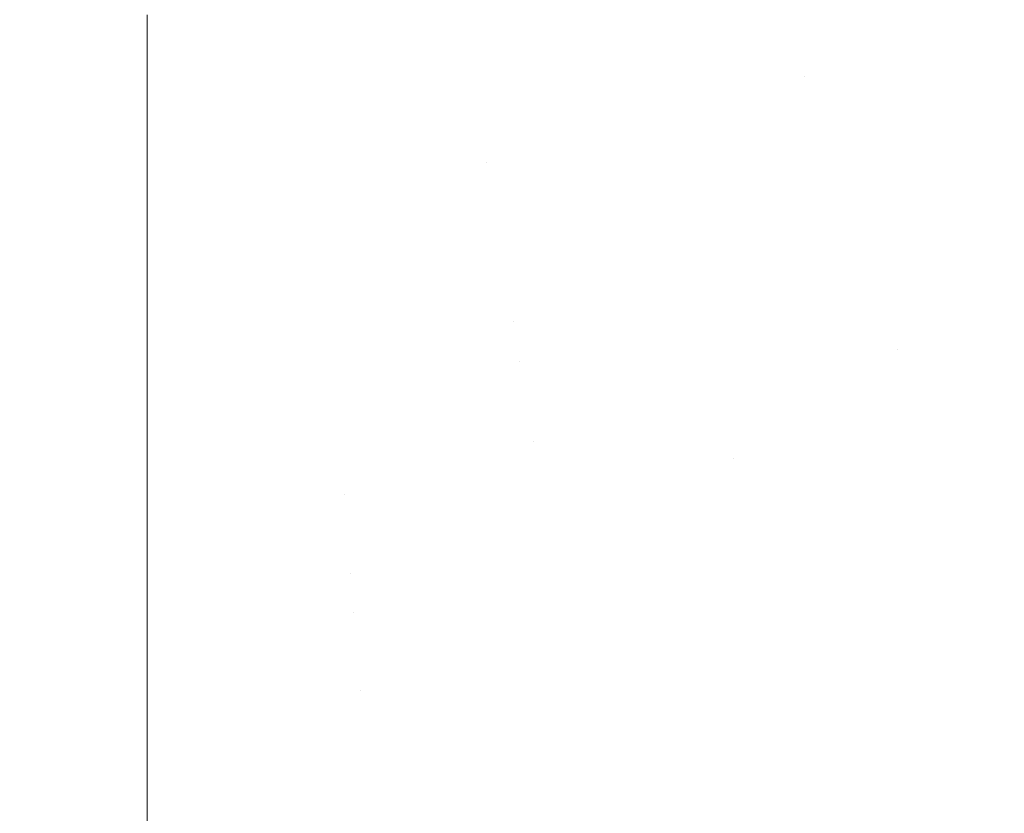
# Model space of a CAD drawing. Header units: centimetres. Extents: x -35.1 to 36.2, y 3.4 to 5.2.
# Tile 220 of 256: x 11.9935 to 12.0506, y 3.7452 to 3.7912. Entities that reach past the tile are written whole.
import ezdxf

# ---------------------------------------------------------------- set-up
doc = ezdxf.new("R2010")
doc.units = ezdxf.units.CM
doc.header["$LTSCALE"] = 2.54
doc.layers.add('Lucido design-1', color=7, linetype='Continuous')

# ---------------------------------------------------------------- blocks, each defined once
blk = doc.blocks.new('Gruppo-4-1')
at = {"color": 7, "linetype": 'Continuous', "lineweight": 9}
blk.add_3dface([(-34.952766, 5.100212, -1872.215514), (-34.952766, 3.500212, -1872.215514), (36.079692, 3.500212, -1872.215514), (36.079692, 5.100212, -1872.215514)], dxfattribs=at)
for points, invisible_edges in [([(12.070939, 3.802031, -1872.616151), (12.072386, 3.800004, -1872.616439), (12.038289, 3.790137, -1872.616439), (12.037532, 3.792364, -1872.616151)], 15), ([(12.039049, 3.787899, -1872.616783), (12.038289, 3.790137, -1872.616439), (12.072386, 3.800004, -1872.616439), (12.073839, 3.797966, -1872.616783)], 15), ([(12.039049, 3.787899, -1872.616783), (12.073839, 3.797966, -1872.616783), (12.058171, 3.790044, -1872.617183)], 11), ([(12.000892, 3.787159, -1872.61637), (12.000892, 3.791496, -1872.615895), (12.036779, 3.79458, -1872.615919)], 10), ([(12.036779, 3.79458, -1872.615919), (12.037532, 3.792364, -1872.616151), (12.000892, 3.787159, -1872.61637)], 11), ([(12.037532, 3.792364, -1872.616151), (12.038289, 3.790137, -1872.616439), (12.000892, 3.787159, -1872.61637)], 11), ([(12.000892, 3.787159, -1872.61637), (-10.873967, 3.787159, -1872.61637), (-10.873967, 3.791496, -1872.615895), (12.000892, 3.791496, -1872.615895)], 5), ([(12.000892, 3.784337, -1872.616804), (12.000892, 3.787159, -1872.61637), (12.038289, 3.790137, -1872.616439), (12.039049, 3.787899, -1872.616783)], 14), ([(12.058171, 3.790044, -1872.617183), (12.039812, 3.785653, -1872.617183), (12.039049, 3.787899, -1872.616783)], 11), ([(12.040578, 3.783399, -1872.617642), (12.039812, 3.785653, -1872.617183), (12.058171, 3.790044, -1872.617183), (12.059297, 3.787877, -1872.617642)], 15), ([(12.000892, 3.784337, -1872.616804), (12.039049, 3.787899, -1872.616783), (12.020579, 3.782936, -1872.617183)], 11), ([(12.039049, 3.787899, -1872.616783), (12.039812, 3.785653, -1872.617183), (12.020579, 3.782936, -1872.617183)], 11), ([(12.059297, 3.787877, -1872.617642), (12.060426, 3.785706, -1872.61816), (12.041345, 3.781142, -1872.61816), (12.040578, 3.783399, -1872.617642)], 15), ([(-10.873967, 3.784337, -1872.616804), (-10.873967, 3.787159, -1872.61637), (12.000892, 3.787159, -1872.61637), (12.000892, 3.784337, -1872.616804)], 10), ([(12.042113, 3.778881, -1872.618737), (12.041345, 3.781142, -1872.61816), (12.060426, 3.785706, -1872.61816), (12.061556, 3.783532, -1872.618737)], 15), ([(12.020967, 3.780629, -1872.617642), (12.020579, 3.782936, -1872.617183), (12.039812, 3.785653, -1872.617183), (12.040578, 3.783399, -1872.617642)], 15), ([(12.000892, 3.784337, -1872.616804), (12.000892, 3.782847, -1872.617033), (-10.873967, 3.782847, -1872.617033), (-10.873967, 3.784337, -1872.616804)], 10), ([(12.020579, 3.782936, -1872.617183), (12.000892, 3.782847, -1872.617033), (12.000892, 3.784337, -1872.616804)], 9), ([(12.040578, 3.783399, -1872.617642), (12.041345, 3.781142, -1872.61816), (12.021355, 3.778318, -1872.61816), (12.020967, 3.780629, -1872.617642)], 15), ([(12.061556, 3.783532, -1872.618737), (12.062687, 3.781358, -1872.619374), (12.042881, 3.77662, -1872.619374), (12.042113, 3.778881, -1872.618737)], 15), ([(-10.873967, 3.782019, -1872.617198), (-10.873967, 3.782847, -1872.617033), (12.000892, 3.782847, -1872.617033), (12.000892, 3.782019, -1872.617198)], 10), ([(12.020579, 3.782936, -1872.617183), (12.000892, 3.782019, -1872.617198), (12.000892, 3.782847, -1872.617033)], 9), ([(12.000892, 3.778568, -1872.617884), (12.000892, 3.782019, -1872.617198), (12.020579, 3.782936, -1872.617183), (12.020967, 3.780629, -1872.617642)], 14), ([(12.000892, 3.782019, -1872.617198), (12.000892, 3.778568, -1872.617884), (-10.873967, 3.778568, -1872.617884), (-10.873967, 3.782019, -1872.617198)], 10), ([(12.021743, 3.776003, -1872.618737), (12.021355, 3.778318, -1872.61816), (12.041345, 3.781142, -1872.61816), (12.042113, 3.778881, -1872.618737)], 15), ([(12.043649, 3.77436, -1872.620072), (12.042881, 3.77662, -1872.619374), (12.062687, 3.781358, -1872.619374), (12.063817, 3.779185, -1872.620072)], 15), ([(12.020967, 3.780629, -1872.617642), (12.021355, 3.778318, -1872.61816), (12.000892, 3.778568, -1872.617884)], 11), ([(12.042113, 3.778881, -1872.618737), (12.042881, 3.77662, -1872.619374), (12.022132, 3.773689, -1872.619374), (12.021743, 3.776003, -1872.618737)], 15), ([(12.063817, 3.779185, -1872.620072), (12.064945, 3.777015, -1872.620832), (12.044415, 3.772104, -1872.620832), (12.043649, 3.77436, -1872.620072)], 15), ([(12.000892, 3.77433, -1872.618921), (-10.873967, 3.77433, -1872.618921), (-10.873967, 3.778568, -1872.617884), (12.000892, 3.778568, -1872.617884)], 5), ([(12.000892, 3.77433, -1872.618921), (12.000892, 3.778568, -1872.617884), (12.021355, 3.778318, -1872.61816), (12.021743, 3.776003, -1872.618737)], 14), ([(12.02252, 3.771375, -1872.620072), (12.022132, 3.773689, -1872.619374), (12.042881, 3.77662, -1872.619374), (12.043649, 3.77436, -1872.620072)], 15), ([(12.044415, 3.772104, -1872.620832), (12.064945, 3.777015, -1872.620832), (12.055776, 3.772126, -1872.621652)], 11), ([(12.021743, 3.776003, -1872.618737), (12.022132, 3.773689, -1872.619374), (12.000892, 3.77433, -1872.618921)], 11), ([(12.000892, 3.770141, -1872.620142), (-10.873967, 3.770141, -1872.620142), (-10.873967, 3.77433, -1872.618921), (12.000892, 3.77433, -1872.618921)], 5), ([(12.000892, 3.770141, -1872.620142), (12.000892, 3.77433, -1872.618921), (12.022132, 3.773689, -1872.619374)], 10), ([(12.043649, 3.77436, -1872.620072), (12.044415, 3.772104, -1872.620832), (12.022908, 3.769066, -1872.620832), (12.02252, 3.771375, -1872.620072)], 15), ([(12.022132, 3.773689, -1872.619374), (12.02252, 3.771375, -1872.620072), (12.000892, 3.770141, -1872.620142)], 11), ([(12.023294, 3.766762, -1872.621652), (12.022908, 3.769066, -1872.620832), (12.044415, 3.772104, -1872.620832), (12.04518, 3.769854, -1872.621652)], 15), ([(12.055776, 3.772126, -1872.621652), (12.04518, 3.769854, -1872.621652), (12.044415, 3.772104, -1872.620832)], 11), ([(12.05672, 3.769923, -1872.622535), (12.045941, 3.767612, -1872.622535), (12.04518, 3.769854, -1872.621652), (12.055776, 3.772126, -1872.621652)], 15), ([(12.000892, 3.76601, -1872.621545), (12.000892, 3.770141, -1872.620142), (12.02252, 3.771375, -1872.620072)], 10), ([(12.02252, 3.771375, -1872.620072), (12.022908, 3.769066, -1872.620832), (12.000892, 3.76601, -1872.621545)], 11), ([(12.000892, 3.76601, -1872.621545), (-10.873967, 3.76601, -1872.621545), (-10.873967, 3.770141, -1872.620142), (12.000892, 3.770141, -1872.620142)], 5), ([(12.023294, 3.766762, -1872.621652), (12.04518, 3.769854, -1872.621652), (12.034908, 3.765786, -1872.622535)], 11), ([(12.04518, 3.769854, -1872.621652), (12.045941, 3.767612, -1872.622535), (12.034908, 3.765786, -1872.622535)], 11), ([(12.05766, 3.767731, -1872.62348), (12.046699, 3.765381, -1872.62348), (12.045941, 3.767612, -1872.622535), (12.05672, 3.769923, -1872.622535)], 15), ([(12.000892, 3.765718, -1872.621658), (12.000892, 3.76601, -1872.621545), (12.022908, 3.769066, -1872.620832), (12.023294, 3.766762, -1872.621652)], 14), ([(12.034908, 3.765786, -1872.622535), (12.045941, 3.767612, -1872.622535), (12.046699, 3.765381, -1872.62348), (12.03548, 3.763524, -1872.62348)], 15), ([(12.058594, 3.765551, -1872.624487), (12.047453, 3.763162, -1872.624487), (12.046699, 3.765381, -1872.62348), (12.05766, 3.767731, -1872.62348)], 15), ([(12.000892, 3.765718, -1872.621658), (12.023294, 3.766762, -1872.621652), (12.012319, 3.763669, -1872.622535)], 11), ([(12.023294, 3.766762, -1872.621652), (12.02368, 3.764467, -1872.622535), (12.012319, 3.763669, -1872.622535)], 11), ([(12.034908, 3.765786, -1872.622535), (12.02368, 3.764467, -1872.622535), (12.023294, 3.766762, -1872.621652)], 11), ([(-10.873967, 3.765718, -1872.621658), (-10.873967, 3.76601, -1872.621545), (12.000892, 3.76601, -1872.621545), (12.000892, 3.765718, -1872.621658)], 10), ([(12.000892, 3.765718, -1872.621658), (12.000892, 3.76341, -1872.622556), (-10.873967, 3.76341, -1872.622556), (-10.873967, 3.765718, -1872.621658)], 10), ([(12.012319, 3.763669, -1872.622535), (12.000892, 3.76341, -1872.622556), (12.000892, 3.765718, -1872.621658)], 9), ([(12.03548, 3.763524, -1872.62348), (12.024063, 3.762183, -1872.62348), (12.02368, 3.764467, -1872.622535), (12.034908, 3.765786, -1872.622535)], 15), ([(12.03548, 3.763524, -1872.62348), (12.046699, 3.765381, -1872.62348), (12.047453, 3.763162, -1872.624487), (12.03605, 3.761275, -1872.624487)], 15), ([(12.059522, 3.763386, -1872.625555), (12.048202, 3.760959, -1872.625555), (12.047453, 3.763162, -1872.624487), (12.058594, 3.765551, -1872.624487)], 15), ([(12.012319, 3.763669, -1872.622535), (12.02368, 3.764467, -1872.622535), (12.024063, 3.762183, -1872.62348), (12.012512, 3.761372, -1872.62348)], 15), ([(12.000892, 3.76341, -1872.622556), (12.000892, 3.761944, -1872.623126), (-10.873967, 3.761944, -1872.623126), (-10.873967, 3.76341, -1872.622556)], 10), ([(12.012319, 3.763669, -1872.622535), (12.012512, 3.761372, -1872.62348), (12.000892, 3.761944, -1872.623126)], 11), ([(12.000892, 3.761944, -1872.623126), (12.000892, 3.76341, -1872.622556), (12.012319, 3.763669, -1872.622535)], 10), ([(12.03605, 3.761275, -1872.624487), (12.024444, 3.759912, -1872.624487), (12.024063, 3.762183, -1872.62348), (12.03548, 3.763524, -1872.62348)], 15), ([(12.060442, 3.761238, -1872.626686), (12.048944, 3.758773, -1872.626686), (12.048202, 3.760959, -1872.625555), (12.059522, 3.763386, -1872.625555)], 15), ([(12.03605, 3.761275, -1872.624487), (12.047453, 3.763162, -1872.624487), (12.048202, 3.760959, -1872.625555), (12.036615, 3.759041, -1872.625555)], 15), ([(12.000892, 3.75795, -1872.624883), (-10.873967, 3.75795, -1872.624883), (-10.873967, 3.761944, -1872.623126), (12.000892, 3.761944, -1872.623126)], 5), ([(12.012703, 3.759087, -1872.624487), (12.000892, 3.75795, -1872.624883), (12.000892, 3.761944, -1872.623126), (12.012512, 3.761372, -1872.62348)], 13), ([(12.012512, 3.761372, -1872.62348), (12.024063, 3.762183, -1872.62348), (12.024444, 3.759912, -1872.624487), (12.012703, 3.759087, -1872.624487)], 15), ([(12.036615, 3.759041, -1872.625555), (12.024823, 3.757656, -1872.625555), (12.024444, 3.759912, -1872.624487), (12.03605, 3.761275, -1872.624487)], 15), ([(12.04968, 3.756607, -1872.627877), (12.048944, 3.758773, -1872.626686), (12.060442, 3.761238, -1872.626686), (12.061354, 3.75911, -1872.627877)], 15), ([(12.036615, 3.759041, -1872.625555), (12.048202, 3.760959, -1872.625555), (12.048944, 3.758773, -1872.626686), (12.037176, 3.756825, -1872.626686)], 15), ([(12.012703, 3.759087, -1872.624487), (12.024444, 3.759912, -1872.624487), (12.024823, 3.757656, -1872.625555), (12.012893, 3.756818, -1872.625555)], 15), ([(12.012893, 3.756818, -1872.625555), (12.000892, 3.75795, -1872.624883), (12.012703, 3.759087, -1872.624487)], 11), ([(12.037176, 3.756825, -1872.626686), (12.025199, 3.755418, -1872.626686), (12.024823, 3.757656, -1872.625555), (12.036615, 3.759041, -1872.625555)], 15), ([(12.061354, 3.75911, -1872.627877), (12.062257, 3.757004, -1872.62913), (12.050408, 3.754463, -1872.62913), (12.04968, 3.756607, -1872.627877)], 15), ([(12.037731, 3.75463, -1872.627877), (12.037176, 3.756825, -1872.626686), (12.048944, 3.758773, -1872.626686), (12.04968, 3.756607, -1872.627877)], 15), ([(12.000892, 3.754037, -1872.626813), (-10.873967, 3.754037, -1872.626813), (-10.873967, 3.75795, -1872.624883), (12.000892, 3.75795, -1872.624883)], 5), ([(12.000892, 3.754037, -1872.626813), (12.000892, 3.75795, -1872.624883), (12.012893, 3.756818, -1872.625555)], 10), ([(12.012893, 3.756818, -1872.625555), (12.024823, 3.757656, -1872.625555), (12.025199, 3.755418, -1872.626686), (12.013081, 3.754567, -1872.626686)], 15), ([(12.012893, 3.756818, -1872.625555), (12.013081, 3.754567, -1872.626686), (12.000892, 3.754037, -1872.626813)], 11), ([(12.025571, 3.753201, -1872.627877), (12.025199, 3.755418, -1872.626686), (12.037176, 3.756825, -1872.626686), (12.037731, 3.75463, -1872.627877)], 15), ([(12.04968, 3.756607, -1872.627877), (12.050408, 3.754463, -1872.62913), (12.038281, 3.752456, -1872.62913), (12.037731, 3.75463, -1872.627877)], 15), ([(12.051128, 3.752344, -1872.630442), (12.050408, 3.754463, -1872.62913), (12.062257, 3.757004, -1872.62913), (12.063149, 3.754921, -1872.630442)], 15), ([(12.013268, 3.752337, -1872.627877), (12.013081, 3.754567, -1872.626686), (12.025199, 3.755418, -1872.626686), (12.025571, 3.753201, -1872.627877)], 15), ([(12.000892, 3.754037, -1872.626813), (12.013081, 3.754567, -1872.626686), (12.013268, 3.752337, -1872.627877)], 11), ([(12.037731, 3.75463, -1872.627877), (12.038281, 3.752456, -1872.62913), (12.025939, 3.751006, -1872.62913), (12.025571, 3.753201, -1872.627877)], 15), ([(12.038825, 3.750308, -1872.630442), (12.038281, 3.752456, -1872.62913), (12.050408, 3.754463, -1872.62913), (12.051128, 3.752344, -1872.630442)], 15), ([(12.000892, 3.750212, -1872.628911), (-10.873967, 3.750212, -1872.628911), (-10.873967, 3.754037, -1872.626813), (12.000892, 3.754037, -1872.626813)], 5), ([(12.013268, 3.752337, -1872.627877), (12.000892, 3.750212, -1872.628911), (12.000892, 3.754037, -1872.626813)], 9), ([(12.025571, 3.753201, -1872.627877), (12.025939, 3.751006, -1872.62913), (12.013452, 3.750129, -1872.62913), (12.013268, 3.752337, -1872.627877)], 15), ([(12.013268, 3.752337, -1872.627877), (12.013452, 3.750129, -1872.62913), (12.000892, 3.750212, -1872.628911)], 11), ([(12.026304, 3.748837, -1872.630442), (12.025939, 3.751006, -1872.62913), (12.038281, 3.752456, -1872.62913), (12.038825, 3.750308, -1872.630442)], 15), ([(12.051128, 3.752344, -1872.630442), (12.051839, 3.750252, -1872.631814), (12.039361, 3.748187, -1872.631814), (12.038825, 3.750308, -1872.630442)], 15), ([(12.013635, 3.747947, -1872.630442), (12.013452, 3.750129, -1872.62913), (12.025939, 3.751006, -1872.62913), (12.026304, 3.748837, -1872.630442)], 15), ([(12.038825, 3.750308, -1872.630442), (12.039361, 3.748187, -1872.631814), (12.026663, 3.746695, -1872.631814), (12.026304, 3.748837, -1872.630442)], 15), ([(12.039891, 3.746096, -1872.633245), (12.039361, 3.748187, -1872.631814), (12.051839, 3.750252, -1872.631814), (12.05254, 3.748189, -1872.633245)], 15), ([(12.000892, 3.746482, -1872.631175), (-10.873967, 3.746482, -1872.631175), (-10.873967, 3.750212, -1872.628911), (12.000892, 3.750212, -1872.628911)], 5), ([(12.000892, 3.746482, -1872.631175), (12.000892, 3.750212, -1872.628911), (12.013452, 3.750129, -1872.62913), (12.013635, 3.747947, -1872.630442)], 14), ([(12.026304, 3.748837, -1872.630442), (12.026663, 3.746695, -1872.631814), (12.013815, 3.745793, -1872.631814), (12.013635, 3.747947, -1872.630442)], 15), ([(12.027018, 3.744583, -1872.633245), (12.026663, 3.746695, -1872.631814), (12.039361, 3.748187, -1872.631814), (12.039891, 3.746096, -1872.633245)], 15), ([(12.05254, 3.748189, -1872.633245), (12.05323, 3.746158, -1872.634734), (12.040412, 3.744037, -1872.634734), (12.039891, 3.746096, -1872.633245)], 15), ([(12.013635, 3.747947, -1872.630442), (12.013815, 3.745793, -1872.631814), (12.000892, 3.746482, -1872.631175)], 11), ([(12.000892, 3.742854, -1872.633599), (-10.873967, 3.742854, -1872.633599), (-10.873967, 3.746482, -1872.631175), (12.000892, 3.746482, -1872.631175)], 5), ([(12.000892, 3.742854, -1872.633599), (12.000892, 3.746482, -1872.631175), (12.013815, 3.745793, -1872.631814), (12.013993, 3.743669, -1872.633245)], 14), ([(12.013993, 3.743669, -1872.633245), (12.013815, 3.745793, -1872.631814), (12.026663, 3.746695, -1872.631814), (12.027018, 3.744583, -1872.633245)], 15), ([(12.039891, 3.746096, -1872.633245), (12.040412, 3.744037, -1872.634734), (12.027367, 3.742504, -1872.634734), (12.027018, 3.744583, -1872.633245)], 15), ([(12.040924, 3.742012, -1872.636279), (12.040412, 3.744037, -1872.634734), (12.05323, 3.746158, -1872.634734), (12.053909, 3.74416, -1872.636279)], 15)]:
    blk.add_3dface(points, dxfattribs=dict(at, invisible_edges=invisible_edges))

msp = doc.modelspace()

# ---------------------------------------------------------------- block references
at = {"layer": 'Lucido design-1', "color": 7}
msp.add_blockref('Gruppo-4-1', (0, 0), dxfattribs=at)

doc.saveas('drawing.dxf')
